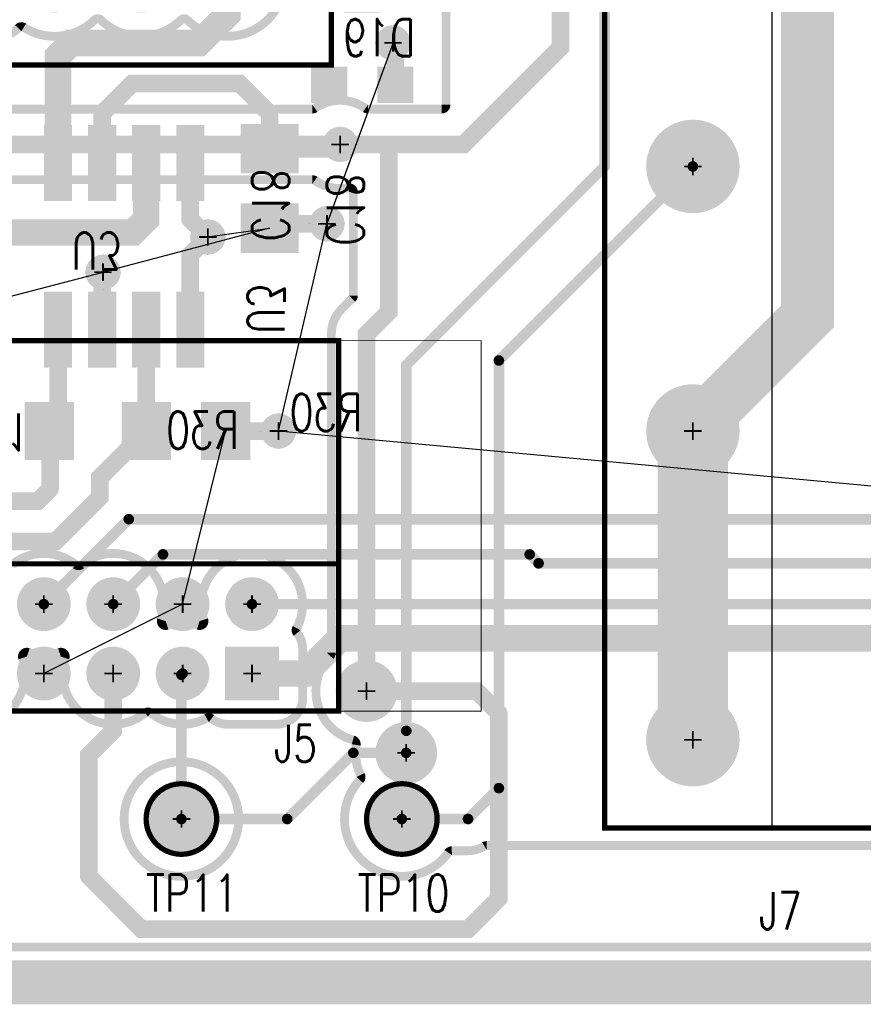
# Model space of a CAD drawing. Extents: x -7 to 11.7, y -5.4 to 6.4.
# Tile 8 of 27: x 2 to 2.9, y -0.8 to 0.3. Entities that reach past the tile are written whole.
import ezdxf

# ---------------------------------------------------------------- set-up
doc = ezdxf.new("R2010")
doc.units = 0
for name, pattern in [('KEEPOUT_00011100$0', [2, 1, 1]), ('SIG_15', [2, 1, 1]), ('SIG_19', [2, 1, 1]), ('SIG_20', [2, 1, 1]), ('SIG_21', [2, 1, 1]), ('SIG_22', [2, 1, 1]), ('SIG_25', [2, 1, 1]), ('SIG_28', [2, 1, 1]), ('SIG_29', [2, 1, 1]), ('SIG_50', [2, 1, 1]), ('SIG_53', [2, 1, 1]), ('SIG_61', [2, 1, 1]), ('SIG_62', [2, 1, 1]), ('SIG_7', [2, 1, 1])]:
    doc.linetypes.add(name, pattern=pattern)
for name, color, linetype in [('2D_LINE_125', 3, 'CONTINUOUS'), ('2D_LINE_126', 6, 'CONTINUOUS'), ('BOARD_OUTLINE_00', 254, 'CONTINUOUS'), ('DRIL_NPLTE_THRU_01', 16, 'CONTINUOUS'), ('DRIL_NPLTE_THRU_02', 176, 'CONTINUOUS'), ('DRIL_PLTE_THRU_01', 16, 'CONTINUOUS'), ('DRIL_PLTE_THRU_02', 176, 'CONTINUOUS'), ('DRIL_SYMBOL', 254, 'CONTINUOUS'), ('KEEPOUT_00', 43, 'CONTINUOUS'), ('LINK_00', 2, 'CONTINUOUS'), ('PADS_BOT', 5, 'CONTINUOUS'), ('PADS_INNER', 1, 'CONTINUOUS'), ('PADS_TOP', 1, 'CONTINUOUS'), ('PADS_XR_131', 3, 'CONTINUOUS'), ('PADS_XR_132', 6, 'CONTINUOUS'), ('PADS_XR_133', 254, 'CONTINUOUS'), ('PART_NAME_123', 255, 'CONTINUOUS'), ('PART_NAME_124', 6, 'CONTINUOUS'), ('PART_NAME_129', 2, 'CONTINUOUS'), ('PART_NAME_130', 106, 'CONTINUOUS'), ('PART_TOP_2DLINE_123', 255, 'CONTINUOUS'), ('PART_TOP_2DLINE_129', 2, 'CONTINUOUS'), ('PART_TOP_COPPER_123', 255, 'CONTINUOUS'), ('PART_TOP_TEXT_129', 2, 'CONTINUOUS'), ('POUR_OUTLINE_01', 1, 'CONTINUOUS'), ('POUR_PADTHERM_01', 1, 'CONTINUOUS'), ('POUR_VIATHERM_01', 1, 'CONTINUOUS'), ('POUR_VOID_01', 1, 'CONTINUOUS'), ('TRACE_01', 1, 'CONTINUOUS'), ('TRACE_02', 5, 'CONTINUOUS'), ('VIAPTS', 56, 'CONTINUOUS')]:
    doc.layers.add(name, color=color, linetype=linetype)
doc.styles.add('W0$001', font='simplex', dxfattribs={"width": 0.75})
doc.styles.add('W0$006', font='simplex', dxfattribs={"width": 0.75})

# ---------------------------------------------------------------- blocks, each defined once
blk = doc.blocks.new('BOARD_40')
at = {"layer": 'BOARD_OUTLINE_00', "const_width": 0.01}
blk.add_lwpolyline([(0.1, -0.125), (7.4499, -0.125), (7.4499, -4.4), (0.1, -4.4)], close=True, dxfattribs=at)
blk = doc.blocks.new('DRAWING_41')
at = {"layer": '2D_LINE_125', "const_width": 0.05}
blk.add_lwpolyline([(0.1, -0.125), (7.4499, -0.125), (7.4499, -4.4), (0.1, -4.4)], close=True, dxfattribs=at)
blk = doc.blocks.new('DRAWING_42')
at = {"layer": '2D_LINE_126', "const_width": 0.05}
blk.add_lwpolyline([(0.1, -0.125), (7.4499, -0.125), (7.4499, -4.4), (0.1, -4.4)], close=True, dxfattribs=at)
blk = doc.blocks.new('POUR_VOID_123')
at = {"layer": 'POUR_VOID_01', "const_width": 0.01}
blk.add_lwpolyline([(-15.7223, -18.0016, -0.354319), (-15.6499, -18.0016, 0.35432), (-15.6436, -18.0016, -0.746343), (-15.5527, -18.064, 0.611862), (-15.5464, -18.0703, -0.157685), (-15.511, -18.0703, 0.611862), (-15.5047, -18.064, -1.513632), (-15.3994, -18.0735, 0.297974), (-15.3989, -18.079, -0.167779), (-15.3925, -18.0975), (-15.3925, -18.1525, -0.414214), (-15.4225, -18.1825), (-15.4775, -18.1825, -0.167779), (-15.496, -18.1761, 0.297974), (-15.5015, -18.1756, -0.302364), (-15.5649, -18.1697, 0.35432), (-15.5712, -18.1697, -0.746343), (-15.6621, -18.1073, 0.611862), (-15.6684, -18.101, -0.157685), (-15.7038, -18.101, 0.611862), (-15.7101, -18.1073, -0.746343), (-15.801, -18.1697, 0.35432)], format="xyb", dxfattribs=at)
blk = doc.blocks.new('POUR_VOID_122')
at = {"layer": 'POUR_VOID_01', "const_width": 0.01}
blk.add_lwpolyline([(-15.5951, -18.2899, 1), (-15.4651, -18.2899, 1)], format="xyb", close=True, dxfattribs=at)
blk = doc.blocks.new('POUR_OUTLINE_108')
at = {"layer": 'POUR_OUTLINE_01', "const_width": 0.01}
for points in [[(-13.87, -18.32), (-15.1838, -18.32, 0.136623), (-15.1864, -18.3207, -0.136624), (-15.205, -18.3259), (-15.2234, -18.3259, 0.240754), (-15.2274, -18.328, -1.064047), (-15.3277, -18.2456, 0.309819), (-15.3268, -18.24, -0.153451), (-15.3319, -18.2059, 0.381247), (-15.3355, -18.2003, -0.568951), (-15.3614, -18.1049, 0.194731), (-15.36, -18.1014), (-15.36, -17.74, -0.198912), (-15.3483, -17.7117), (-15.3365, -17.6999, 0.198912), (-15.335, -17.6964), (-15.335, -17.5791, 0.468836), (-15.3409, -17.5742, -0.201509), (-15.3787, -17.5659, 0.154347), (-15.3816, -17.565), (-16.0934, -17.565, 0.154347)], [(-16.0934, -17.485), (-15.3816, -17.485, 0.154347), (-15.3787, -17.4841, -0.316227), (-15.3213, -17.4841, 0.154347), (-15.3184, -17.485), (-15.295, -17.485), (-15.235, -17.485, 0.414214), (-15.23, -17.48), (-15.23, -17.275, 0.414214), (-15.235, -17.27), (-15.4465, -17.27, 0.789994), (-15.4487, -17.2795, -1.167349), (-15.5235, -17.3839, 0.408366), (-15.5305, -17.3839, -0.408366), (-15.6215, -17.3839, 0.408366), (-15.6285, -17.3839, -0.348705), (-15.7089, -17.3923, 0.359267), (-15.7152, -17.3931, -0.20608), (-15.737, -17.4025)], [(-17.615, -18.435), (-11.4601, -18.435, 0.414214)]]:
    blk.add_lwpolyline(points, format="xyb", dxfattribs=at)
for name in ['POUR_VOID_123', 'POUR_VOID_122']:
    blk.add_blockref(name, (0, 0))
blk = doc.blocks.new('POUR_VIATHERM_155')
at = {"layer": 'POUR_VIATHERM_01'}
for points in [[(-15.42, -17.83), (-15.42, -17.83)], [(-15.44, -17.85), (-15.44, -17.85)], [(-15.4, -17.85), (-15.4, -17.85)], [(-15.42, -17.87), (-15.42, -17.87)]]:
    blk.add_lwpolyline(points, dxfattribs=at)
blk = doc.blocks.new('POUR_VIATHERM_156')
at = {"layer": 'POUR_VIATHERM_01'}
for points in [[(-15.365, -17.595), (-15.365, -17.595)], [(-15.385, -17.615), (-15.385, -17.615)], [(-15.345, -17.615), (-15.345, -17.615)], [(-15.365, -17.635), (-15.365, -17.635)]]:
    blk.add_lwpolyline(points, dxfattribs=at)
blk = doc.blocks.new('POUR_VIATHERM_157')
at = {"layer": 'POUR_VIATHERM_01'}
for points in [[(-15.619, -17.65), (-15.619, -17.65)], [(-15.639, -17.67), (-15.639, -17.67)], [(-15.599, -17.67), (-15.599, -17.67)], [(-15.619, -17.69), (-15.619, -17.69)]]:
    blk.add_lwpolyline(points, dxfattribs=at)
blk = doc.blocks.new('POUR_VIATHERM_161')
at = {"layer": 'POUR_VIATHERM_01'}
for points in [[(-15.2901, -17.3899), (-15.2901, -17.3899)], [(-15.3101, -17.4099), (-15.3101, -17.4099)], [(-15.2701, -17.4099), (-15.2701, -17.4099)], [(-15.2901, -17.4299), (-15.2901, -17.4299)]]:
    blk.add_lwpolyline(points, dxfattribs=at)
blk = doc.blocks.new('POUR_VIATHERM_162')
at = {"layer": 'POUR_VIATHERM_01'}
for points in [[(-15.5, -17.61), (-15.5, -17.61)], [(-15.52, -17.63), (-15.52, -17.63)], [(-15.48, -17.63), (-15.48, -17.63)], [(-15.5, -17.65), (-15.5, -17.65)]]:
    blk.add_lwpolyline(points, dxfattribs=at)
blk = doc.blocks.new('POUR_PADTHERM_175')
at = {"layer": 'POUR_PADTHERM_01'}
blk.add_lwpolyline([(-15.5287, -18.0188), (-15.5287, -18.0188, 1), (-15.5287, -18.0188), (-15.5287, -18.0188, 1), (-15.5287, -18.0188)], format="xyb", dxfattribs=at)
blk = doc.blocks.new('POUR_PADTHERM_180')
at = {"layer": 'POUR_PADTHERM_01'}
blk.add_lwpolyline([(-15.6861, -18.1525), (-15.6861, -18.1525, 1), (-15.6861, -18.1525), (-15.6861, -18.1525, 1), (-15.6861, -18.1525)], format="xyb", dxfattribs=at)
blk = doc.blocks.new('POUR_HEADER_12')
for name in ['POUR_OUTLINE_108', 'POUR_VIATHERM_161', 'POUR_VIATHERM_156', 'POUR_VIATHERM_162', 'POUR_VIATHERM_157', 'POUR_VIATHERM_155', 'POUR_PADTHERM_175', 'POUR_PADTHERM_180']:
    blk.add_blockref(name, (13.575, 14.3))
blk = doc.blocks.new('DRIL_HOLE_0')
blk.add_lwpolyline([(0, 0, 1), (0, 0, 1)], format="xyb", close=True)
blk = doc.blocks.new('PAD_18')
at = {"const_width": 0.035}
blk.add_lwpolyline([(-0.0175, 0), (0.0175, 0)], dxfattribs=at)
blk = doc.blocks.new('PAD_1')
blk.add_lwpolyline([(0, 0, 1), (0, 0, 1)], format="xyb", close=True)
blk = doc.blocks.new('PAD_19')
at = {"const_width": 0.041}
blk.add_lwpolyline([(-0.0205, 0), (0.0205, 0)], dxfattribs=at)
blk = doc.blocks.new('STK_BOT_111')
at = {"layer": 'DRIL_NPLTE_THRU_01'}
blk.add_blockref('DRIL_HOLE_0', (0, 0), dxfattribs=at)
at = {"layer": 'DRIL_NPLTE_THRU_02'}
blk.add_blockref('DRIL_HOLE_0', (0, 0), dxfattribs=at)
at = {"layer": 'PADS_BOT'}
blk.add_blockref('PAD_18', (0, 0), dxfattribs=at)
at = {"layer": 'PADS_INNER'}
blk.add_blockref('PAD_1', (0, 0), dxfattribs=at)
at = {"layer": 'PADS_TOP'}
blk.add_blockref('PAD_1', (0, 0), dxfattribs=at)
at = {"layer": 'PADS_XR_131'}
blk.add_blockref('PAD_19', (0, 0), dxfattribs=at)
at = {"layer": 'PADS_XR_133'}
blk.add_blockref('PAD_18', (0, 0), dxfattribs=at)
blk = doc.blocks.new('SYM_BOT_24')
for p in [(0, 0.05), (-0.0375, -0.0525), (0.0375, -0.0525)]:
    blk.add_blockref('STK_BOT_111', p)
blk = doc.blocks.new('PART_BOT_16')
blk.add_blockref('SYM_BOT_24', (0, 0))
at = {"layer": 'PART_NAME_124', "style": 'W0$006', "width": 0.75}
blk.add_text('D19', height=0.042, dxfattribs=at).set_placement((-0.06, 0.09))
at = {"layer": 'PART_NAME_130', "style": 'W0$001', "width": 0.75}
blk.add_text('D19', height=0.042, dxfattribs=at).set_placement((-0.06, -0.02))
blk = doc.blocks.new('SMOOTH_0$001')
at = {"const_width": 0.0005}
blk.add_lwpolyline([(-0.00025, 0, 1), (0.00025, 0, 1)], format="xyb", close=True, dxfattribs=at)
blk = doc.blocks.new('SMOOTH_0$01')
at = {"const_width": 0.005}
blk.add_lwpolyline([(-0.0025, 0, 1), (0.0025, 0, 1)], format="xyb", close=True, dxfattribs=at)
blk = doc.blocks.new('SMOOTH_0$006')
at = {"const_width": 0.003}
blk.add_lwpolyline([(-0.0015, 0, 1), (0.0015, 0, 1)], format="xyb", close=True, dxfattribs=at)
blk = doc.blocks.new('PART_BODY_TOP_15')
at = {"layer": 'PART_TOP_2DLINE_123', "const_width": 0.006}
blk.add_lwpolyline([(-0.265, 0.245), (0.265, 0.245), (0.265, -0.245), (-0.265, -0.245)], close=True, dxfattribs=at)
at = {"layer": 'PART_TOP_2DLINE_129', "const_width": 0.001}
blk.add_lwpolyline([(-0.265, 0.245), (0.265, 0.245), (0.265, -0.245), (-0.265, -0.245)], close=True, dxfattribs=at)
at = {"layer": 'PART_TOP_COPPER_123', "const_width": 0.01}
blk.add_lwpolyline([(-0.322, -0.1375), (-0.272, -0.1375), (-0.272, -0.1875), (-0.322, -0.1875)], close=True, dxfattribs=at)
at = {"layer": 'PART_TOP_2DLINE_123'}
for p in [(-0.265, 0.245), (0.265, 0.245), (-0.265, -0.245), (0.265, -0.245)]:
    blk.add_blockref('SMOOTH_0$006', p, dxfattribs=at)
at = {"layer": 'PART_TOP_2DLINE_129'}
for p in [(-0.265, 0.245), (0.265, 0.245), (-0.265, -0.245), (0.265, -0.245)]:
    blk.add_blockref('SMOOTH_0$001', p, dxfattribs=at)
at = {"layer": 'PART_TOP_COPPER_123'}
for p in [(-0.322, -0.1375), (-0.272, -0.1375), (-0.322, -0.1875), (-0.272, -0.1875)]:
    blk.add_blockref('SMOOTH_0$01', p, dxfattribs=at)
at = {"layer": 'PART_TOP_TEXT_129', "style": 'W0$001', "width": 0.75}
blk.add_text('1', height=0.042, dxfattribs=at).set_placement((-0.235, -0.1209))
blk = doc.blocks.new('DRIL_SYMBOL_0$04')
at = {"layer": 'DRIL_SYMBOL', "const_width": 0.002}
for points in [[(-0.01, 0), (0.01, 0)], [(0, -0.01), (0, 0.01)]]:
    blk.add_lwpolyline(points, dxfattribs=at)
blk = doc.blocks.new('DRIL_HOLE_0$04')
at = {"const_width": 0.02}
blk.add_lwpolyline([(-0.01, 0, 1), (0.01, 0, 1)], format="xyb", close=True, dxfattribs=at)
blk.add_blockref('DRIL_SYMBOL_0$04', (0, 0))
blk = doc.blocks.new('PAD_3')
at = {"const_width": 0.035}
blk.add_lwpolyline([(0, -0.0175, 1), (0, 0.0175, 1)], format="xyb", close=True, dxfattribs=at)
blk = doc.blocks.new('PAD_26')
at = {"const_width": 0.07}
blk.add_lwpolyline([(-0.035, 0), (0.035, 0)], dxfattribs=at)
blk = doc.blocks.new('PAD_27')
at = {"const_width": 0.076}
blk.add_lwpolyline([(-0.038, 0), (0.038, 0)], dxfattribs=at)
blk = doc.blocks.new('STK_TOP_75')
at = {"layer": 'DRIL_PLTE_THRU_01'}
blk.add_blockref('DRIL_HOLE_0$04', (0, 0), dxfattribs=at)
at = {"layer": 'DRIL_PLTE_THRU_02'}
blk.add_blockref('DRIL_HOLE_0$04', (0, 0), dxfattribs=at)
at = {"layer": 'PADS_BOT'}
blk.add_blockref('PAD_26', (0, 0), dxfattribs=at)
at = {"layer": 'PADS_INNER'}
blk.add_blockref('PAD_3', (0, 0), dxfattribs=at)
at = {"layer": 'PADS_TOP'}
blk.add_blockref('PAD_26', (0, 0), dxfattribs=at)
at = {"layer": 'PADS_XR_131'}
blk.add_blockref('PAD_27', (0, 0), dxfattribs=at)
at = {"layer": 'PADS_XR_132'}
blk.add_blockref('PAD_27', (0, 0), dxfattribs=at)
blk = doc.blocks.new('PAD_4')
at = {"const_width": 0.038}
blk.add_lwpolyline([(0, -0.019, 1), (0, 0.019, 1)], format="xyb", close=True, dxfattribs=at)
blk = doc.blocks.new('STK_TOP_74')
at = {"layer": 'DRIL_PLTE_THRU_01'}
blk.add_blockref('DRIL_HOLE_0$04', (0, 0), dxfattribs=at)
at = {"layer": 'DRIL_PLTE_THRU_02'}
blk.add_blockref('DRIL_HOLE_0$04', (0, 0), dxfattribs=at)
at = {"layer": 'PADS_BOT'}
blk.add_blockref('PAD_3', (0, 0), dxfattribs=at)
at = {"layer": 'PADS_INNER'}
blk.add_blockref('PAD_3', (0, 0), dxfattribs=at)
at = {"layer": 'PADS_TOP'}
blk.add_blockref('PAD_3', (0, 0), dxfattribs=at)
at = {"layer": 'PADS_XR_131'}
blk.add_blockref('PAD_4', (0, 0), dxfattribs=at)
at = {"layer": 'PADS_XR_132'}
blk.add_blockref('PAD_4', (0, 0), dxfattribs=at)
blk = doc.blocks.new('SYM_TOP_18')
for name, p in [('PART_BODY_TOP_15', (0, 0)), ('STK_TOP_74', (-0.147, 0.1475)), ('STK_TOP_74', (-0.049, 0.1475)), ('STK_TOP_74', (0.049, 0.1475)), ('STK_TOP_74', (0.147, 0.1475)), ('STK_TOP_75', (-0.147, -0.1475)), ('STK_TOP_74', (-0.049, -0.1475)), ('STK_TOP_74', (0.049, -0.1475)), ('STK_TOP_74', (0.147, -0.1475))]:
    blk.add_blockref(name, p)
blk = doc.blocks.new('PART_TOP_46')
blk.add_blockref('SYM_TOP_18', (0, 0))
at = {"layer": 'PART_NAME_123', "style": 'W0$006', "width": 0.75}
blk.add_text('T4', height=0.042, dxfattribs=at).set_placement((-0.24, -0.305))
at = {"layer": 'PART_NAME_129', "style": 'W0$001', "width": 0.75}
blk.add_text('T4', height=0.07, dxfattribs=at).set_placement((-0.035, -0.03))
blk = doc.blocks.new('PAD_28')
at = {"const_width": 0.026}
blk.add_lwpolyline([(-0.04, 0), (0.04, 0)], dxfattribs=at)
blk = doc.blocks.new('PAD_29')
at = {"const_width": 0.032}
blk.add_lwpolyline([(-0.043, 0), (0.043, 0)], dxfattribs=at)
blk = doc.blocks.new('STK_BOT_70')
at = {"layer": 'DRIL_NPLTE_THRU_01'}
blk.add_blockref('DRIL_HOLE_0', (0, 0), dxfattribs=at)
at = {"layer": 'DRIL_NPLTE_THRU_02'}
blk.add_blockref('DRIL_HOLE_0', (0, 0), dxfattribs=at)
at = {"layer": 'PADS_BOT'}
blk.add_blockref('PAD_28', (0, 0), dxfattribs=at)
at = {"layer": 'PADS_INNER'}
blk.add_blockref('PAD_1', (0, 0), dxfattribs=at)
at = {"layer": 'PADS_TOP'}
blk.add_blockref('PAD_1', (0, 0), dxfattribs=at)
at = {"layer": 'PADS_XR_131'}
blk.add_blockref('PAD_29', (0, 0), dxfattribs=at)
at = {"layer": 'PADS_XR_133'}
blk.add_blockref('PAD_28', (0, 0), dxfattribs=at)
blk = doc.blocks.new('SYM_BOT_14')
for p in [(-0.095, 0.075), (0.094, 0.075), (-0.095, 0.025), (0.094, 0.025), (-0.095, -0.025), (0.094, -0.025), (-0.095, -0.075), (0.094, -0.075)]:
    blk.add_blockref('STK_BOT_70', p)
blk = doc.blocks.new('PART_BOT_48')
blk.add_blockref('SYM_BOT_14', (0, 0))
at = {"layer": 'PART_NAME_124', "style": 'W0$006', "width": 0.75}
blk.add_text('U3', height=0.042, dxfattribs=at).set_placement((-0.1, 0.14))
at = {"layer": 'PART_NAME_130', "style": 'W0$001', "width": 0.75}
blk.add_text('U3', height=0.042, rotation=90, dxfattribs=at).set_placement((0.015, -0.06))
blk = doc.blocks.new('PAD_0')
at = {"const_width": 0.05}
blk.add_lwpolyline([(-0.03, 0), (0.03, 0)], dxfattribs=at)
blk = doc.blocks.new('PAD_2')
at = {"const_width": 0.056}
blk.add_lwpolyline([(-0.033, 0), (0.033, 0)], dxfattribs=at)
blk = doc.blocks.new('STK_BOT_57')
at = {"layer": 'DRIL_NPLTE_THRU_01'}
blk.add_blockref('DRIL_HOLE_0', (0, 0), dxfattribs=at)
at = {"layer": 'DRIL_NPLTE_THRU_02'}
blk.add_blockref('DRIL_HOLE_0', (0, 0), dxfattribs=at)
at = {"layer": 'PADS_BOT', "rotation": 90}
blk.add_blockref('PAD_0', (0, 0), dxfattribs=at)
at = {"layer": 'PADS_INNER'}
blk.add_blockref('PAD_1', (0, 0), dxfattribs=at)
at = {"layer": 'PADS_TOP'}
blk.add_blockref('PAD_1', (0, 0), dxfattribs=at)
at = {"layer": 'PADS_XR_131', "rotation": 90}
blk.add_blockref('PAD_2', (0, 0), dxfattribs=at)
at = {"layer": 'PADS_XR_133', "rotation": 90}
blk.add_blockref('PAD_0', (0, 0), dxfattribs=at)
blk = doc.blocks.new('SYM_BOT_27')
for p in [(-0.045, 0), (0.045, 0)]:
    blk.add_blockref('STK_BOT_57', p)
blk = doc.blocks.new('PART_BOT_80')
blk.add_blockref('SYM_BOT_27', (0, 0))
at = {"layer": 'PART_NAME_124', "style": 'W0$006', "width": 0.75}
blk.add_text('C18', height=0.042, dxfattribs=at).set_placement((-0.065, 0.065))
at = {"layer": 'PART_NAME_130', "style": 'W0$001', "width": 0.75}
blk.add_text('C18', height=0.042, dxfattribs=at).set_placement((-0.06, -0.02))
blk = doc.blocks.new('PART_BODY_TOP_17')
at = {"layer": 'PART_TOP_2DLINE_123', "const_width": 0.006}
blk.add_lwpolyline([(0.5701, 0.0426), (-0.0984, 0.0426), (-0.0984, -0.3774), (0.5701, -0.3774)], close=True, dxfattribs=at)
blk.add_lwpolyline([(0.5701, -0.1244), (-0.0984, -0.1244)], dxfattribs=at)
at = {"layer": 'PART_TOP_2DLINE_129', "const_width": 0.001}
blk.add_lwpolyline([(1.85, 0.0426), (-0.26, 0.0426), (-0.26, -0.3774), (1.85, -0.3774)], close=True, dxfattribs=at)
blk.add_lwpolyline([(0.5701, -0.1244), (-0.0984, -0.1244)], dxfattribs=at)
at = {"layer": 'PART_TOP_2DLINE_123'}
for p in [(-0.0984, 0.0426), (-0.0984, -0.1244), (-0.0984, -0.3774)]:
    blk.add_blockref('SMOOTH_0$006', p, dxfattribs=at)
at = {"layer": 'PART_TOP_2DLINE_129'}
for p in [(-0.26, 0.0426), (-0.0984, -0.1244), (-0.26, -0.3774)]:
    blk.add_blockref('SMOOTH_0$001', p, dxfattribs=at)
blk = doc.blocks.new('DRIL_SYMBOL_0$032')
at = {"layer": 'DRIL_SYMBOL', "const_width": 0.002}
for points in [[(-0.01, 0), (0.01, 0)], [(0, -0.01), (0, 0.01)]]:
    blk.add_lwpolyline(points, dxfattribs=at)
blk = doc.blocks.new('DRIL_HOLE_0$032')
at = {"const_width": 0.016}
blk.add_lwpolyline([(-0.008, 0, 1), (0.008, 0, 1)], format="xyb", close=True, dxfattribs=at)
blk.add_blockref('DRIL_SYMBOL_0$032', (0, 0))
blk = doc.blocks.new('PAD_76')
at = {"const_width": 0.0275}
blk.add_lwpolyline([(0, -0.01375, 1), (0, 0.01375, 1)], format="xyb", close=True, dxfattribs=at)
blk = doc.blocks.new('PAD_79')
at = {"const_width": 0.055}
blk.add_lwpolyline([(-0.0275, 0), (0.0275, 0)], dxfattribs=at)
blk = doc.blocks.new('PAD_80')
at = {"const_width": 0.061}
blk.add_lwpolyline([(-0.0305, 0), (0.0305, 0)], dxfattribs=at)
blk = doc.blocks.new('STK_TOP_105')
at = {"layer": 'DRIL_PLTE_THRU_01'}
blk.add_blockref('DRIL_HOLE_0$032', (0, 0), dxfattribs=at)
at = {"layer": 'DRIL_PLTE_THRU_02'}
blk.add_blockref('DRIL_HOLE_0$032', (0, 0), dxfattribs=at)
at = {"layer": 'PADS_BOT'}
blk.add_blockref('PAD_79', (0, 0), dxfattribs=at)
at = {"layer": 'PADS_INNER'}
blk.add_blockref('PAD_76', (0, 0), dxfattribs=at)
at = {"layer": 'PADS_TOP'}
blk.add_blockref('PAD_79', (0, 0), dxfattribs=at)
at = {"layer": 'PADS_XR_131'}
blk.add_blockref('PAD_80', (0, 0), dxfattribs=at)
at = {"layer": 'PADS_XR_132'}
blk.add_blockref('PAD_80', (0, 0), dxfattribs=at)
blk = doc.blocks.new('PAD_81')
at = {"const_width": 0.0305}
blk.add_lwpolyline([(0, -0.01525, 1), (0, 0.01525, 1)], format="xyb", close=True, dxfattribs=at)
blk = doc.blocks.new('STK_TOP_104')
at = {"layer": 'DRIL_PLTE_THRU_01'}
blk.add_blockref('DRIL_HOLE_0$032', (0, 0), dxfattribs=at)
at = {"layer": 'DRIL_PLTE_THRU_02'}
blk.add_blockref('DRIL_HOLE_0$032', (0, 0), dxfattribs=at)
at = {"layer": 'PADS_BOT'}
blk.add_blockref('PAD_76', (0, 0), dxfattribs=at)
at = {"layer": 'PADS_INNER'}
blk.add_blockref('PAD_76', (0, 0), dxfattribs=at)
at = {"layer": 'PADS_TOP'}
blk.add_blockref('PAD_76', (0, 0), dxfattribs=at)
at = {"layer": 'PADS_XR_131'}
blk.add_blockref('PAD_81', (0, 0), dxfattribs=at)
at = {"layer": 'PADS_XR_132'}
blk.add_blockref('PAD_81', (0, 0), dxfattribs=at)
blk = doc.blocks.new('SYM_TOP_20')
for name, p in [('PART_BODY_TOP_17', (0, 0)), ('STK_TOP_105', (0, 0)), ('STK_TOP_104', (0.0787, 0)), ('STK_TOP_104', (0.1574, 0)), ('STK_TOP_104', (0.2361, 0)), ('STK_TOP_104', (0, -0.0787)), ('STK_TOP_104', (0.0787, -0.0787)), ('STK_TOP_104', (0.1574, -0.0787)), ('STK_TOP_104', (0.2361, -0.0787))]:
    blk.add_blockref(name, p)
blk = doc.blocks.new('PART_TOP_109')
blk.add_blockref('SYM_TOP_20', (0, 0))
at = {"layer": 'PART_NAME_123', "style": 'W0$006', "width": 0.75}
blk.add_text('J5', height=0.042, rotation=180, dxfattribs=at).set_placement((-0.025, 0.1))
blk = doc.blocks.new('SYM_BOT_35')
for p in [(-0.045, 0), (0.045, 0)]:
    blk.add_blockref('STK_BOT_57', p)
blk = doc.blocks.new('PART_BOT_126')
blk.add_blockref('SYM_BOT_35', (0, 0))
at = {"layer": 'PART_NAME_124', "style": 'W0$006', "width": 0.75}
blk.add_text('R30', height=0.042, dxfattribs=at).set_placement((-0.2, 0))
at = {"layer": 'PART_NAME_130', "style": 'W0$001', "width": 0.75}
blk.add_text('R30', height=0.042, dxfattribs=at).set_placement((-0.06, -0.02))
blk = doc.blocks.new('PART_BOT_127')
blk.add_blockref('SYM_BOT_35', (0, 0))
at = {"layer": 'PART_NAME_124', "style": 'W0$006', "width": 0.75}
blk.add_text('R31', height=0.042, dxfattribs=at).set_placement((-0.0787, 0.0787))
at = {"layer": 'PART_NAME_130', "style": 'W0$001', "width": 0.75}
blk.add_text('R31', height=0.042, dxfattribs=at).set_placement((-0.06, -0.02))
blk = doc.blocks.new('PART_BODY_TOP_51')
at = {"layer": 'KEEPOUT_00', "linetype": 'KEEPOUT_00011100$0'}
blk.add_lwpolyline([(1, -1.1), (0.09, -1.1), (0.09, 0.1), (1, 0.1)], close=True, dxfattribs=at)
at = {"layer": 'PART_TOP_2DLINE_123', "const_width": 0.006}
blk.add_lwpolyline([(-0.1, 0.1), (2.1, 0.1), (2.1, -1.1), (-0.1, -1.1)], close=True, dxfattribs=at)
at = {"layer": 'PART_TOP_2DLINE_129', "const_width": 0.001}
blk.add_lwpolyline([(-0.1, 0.1), (2.1, 0.1), (2.1, -1.1), (-0.1, -1.1)], close=True, dxfattribs=at)
at = {"layer": 'PART_TOP_2DLINE_123'}
blk.add_blockref('SMOOTH_0$006', (-0.1, -1.1), dxfattribs=at)
at = {"layer": 'PART_TOP_2DLINE_129'}
blk.add_blockref('SMOOTH_0$001', (-0.1, -1.1), dxfattribs=at)
blk = doc.blocks.new('DRIL_SYMBOL_0$055')
at = {"layer": 'DRIL_SYMBOL', "const_width": 0.002}
for points in [[(-0.01, 0), (0.01, 0)], [(0, -0.01), (0, 0.01)]]:
    blk.add_lwpolyline(points, dxfattribs=at)
blk = doc.blocks.new('DRIL_HOLE_0$055')
at = {"const_width": 0.0275}
blk.add_lwpolyline([(-0.01375, 0, 1), (0.01375, 0, 1)], format="xyb", close=True, dxfattribs=at)
blk.add_blockref('DRIL_SYMBOL_0$055', (0, 0))
blk = doc.blocks.new('PAD_15')
at = {"const_width": 0.05}
blk.add_lwpolyline([(0, -0.025, 1), (0, 0.025, 1)], format="xyb", close=True, dxfattribs=at)
blk = doc.blocks.new('PAD_17')
at = {"const_width": 0.053}
blk.add_lwpolyline([(0, -0.0265, 1), (0, 0.0265, 1)], format="xyb", close=True, dxfattribs=at)
blk = doc.blocks.new('STK_TOP_142')
at = {"layer": 'DRIL_PLTE_THRU_01'}
blk.add_blockref('DRIL_HOLE_0$055', (0, 0), dxfattribs=at)
at = {"layer": 'DRIL_PLTE_THRU_02'}
blk.add_blockref('DRIL_HOLE_0$055', (0, 0), dxfattribs=at)
at = {"layer": 'PADS_BOT'}
blk.add_blockref('PAD_15', (0, 0), dxfattribs=at)
at = {"layer": 'PADS_INNER'}
blk.add_blockref('PAD_15', (0, 0), dxfattribs=at)
at = {"layer": 'PADS_TOP'}
blk.add_blockref('PAD_15', (0, 0), dxfattribs=at)
at = {"layer": 'PADS_XR_131'}
blk.add_blockref('PAD_17', (0, 0), dxfattribs=at)
at = {"layer": 'PADS_XR_132'}
blk.add_blockref('PAD_17', (0, 0), dxfattribs=at)
blk = doc.blocks.new('SYM_TOP_51')
for name, p in [('PART_BODY_TOP_51', (0, 0)), ('STK_TOP_142', (0, -0.35)), ('STK_TOP_142', (0, -0.65)), ('STK_TOP_142', (0, -1))]:
    blk.add_blockref(name, p)
blk = doc.blocks.new('PART_TOP_138')
blk.add_blockref('SYM_TOP_51', (0, 0))
at = {"layer": 'PART_NAME_123', "style": 'W0$006', "width": 0.75}
blk.add_text('J7', height=0.042, dxfattribs=at).set_placement((0.075, -1.215))
blk = doc.blocks.new('PART_BODY_TOP_20')
at = {"layer": 'PART_TOP_2DLINE_123', "const_width": 0.006}
blk.add_lwpolyline([(-0.04, 0, 1), (0.04, 0, 1)], format="xyb", close=True, dxfattribs=at)
blk = doc.blocks.new('DRIL_SYMBOL_0$043')
at = {"layer": 'DRIL_SYMBOL', "const_width": 0.002}
for points in [[(-0.01, 0), (0.01, 0)], [(0, -0.01), (0, 0.01)]]:
    blk.add_lwpolyline(points, dxfattribs=at)
blk = doc.blocks.new('DRIL_HOLE_0$043')
at = {"const_width": 0.0215}
blk.add_lwpolyline([(-0.01075, 0, 1), (0.01075, 0, 1)], format="xyb", close=True, dxfattribs=at)
blk.add_blockref('DRIL_SYMBOL_0$043', (0, 0))
blk = doc.blocks.new('STK_TOP_62')
at = {"layer": 'DRIL_PLTE_THRU_01'}
blk.add_blockref('DRIL_HOLE_0$043', (0, 0), dxfattribs=at)
at = {"layer": 'DRIL_PLTE_THRU_02'}
blk.add_blockref('DRIL_HOLE_0$043', (0, 0), dxfattribs=at)
at = {"layer": 'PADS_BOT'}
blk.add_blockref('PAD_3', (0, 0), dxfattribs=at)
at = {"layer": 'PADS_INNER'}
blk.add_blockref('PAD_3', (0, 0), dxfattribs=at)
at = {"layer": 'PADS_TOP'}
blk.add_blockref('PAD_3', (0, 0), dxfattribs=at)
at = {"layer": 'PADS_XR_131'}
blk.add_blockref('PAD_4', (0, 0), dxfattribs=at)
at = {"layer": 'PADS_XR_132'}
blk.add_blockref('PAD_4', (0, 0), dxfattribs=at)
blk = doc.blocks.new('SYM_TOP_23')
for name in ['PART_BODY_TOP_20', 'STK_TOP_62']:
    blk.add_blockref(name, (0, 0))
blk = doc.blocks.new('PART_TOP_139')
blk.add_blockref('SYM_TOP_23', (0, 0))
at = {"layer": 'PART_NAME_123', "style": 'W0$006', "width": 0.75}
blk.add_text('TP10', height=0.042, rotation=270, dxfattribs=at).set_placement((-0.105, 0.05))
blk = doc.blocks.new('PART_TOP_140')
blk.add_blockref('SYM_TOP_23', (0, 0))
at = {"layer": 'PART_NAME_123', "style": 'W0$006', "width": 0.75}
blk.add_text('TP11', height=0.042, rotation=270, dxfattribs=at).set_placement((-0.105, 0.04))
blk = doc.blocks.new('SMOOTH_0$06')
at = {"const_width": 0.03}
blk.add_lwpolyline([(-0.015, 0, 1), (0.015, 0, 1)], format="xyb", close=True, dxfattribs=at)
blk = doc.blocks.new('SMOOTH_0$08')
at = {"const_width": 0.04}
blk.add_lwpolyline([(-0.02, 0, 1), (0.02, 0, 1)], format="xyb", close=True, dxfattribs=at)
blk = doc.blocks.new('SMOOTH_0$012')
at = {"const_width": 0.006}
blk.add_lwpolyline([(-0.003, 0, 1), (0.003, 0, 1)], format="xyb", close=True, dxfattribs=at)
blk = doc.blocks.new('SMOOTH_0$02')
at = {"const_width": 0.01}
blk.add_lwpolyline([(-0.005, 0, 1), (0.005, 0, 1)], format="xyb", close=True, dxfattribs=at)
blk = doc.blocks.new('SMOOTH_0$03')
at = {"const_width": 0.015}
blk.add_lwpolyline([(-0.0075, 0, 1), (0.0075, 0, 1)], format="xyb", close=True, dxfattribs=at)
blk = doc.blocks.new('TRACE_299')
at = {"layer": 'TRACE_02', "linetype": 'SIG_28', "const_width": 0.03}
blk.add_lwpolyline([(2.0301, 0.1539), (2.0301, 0.2749), (2.0451, 0.2899), (2.1901, 0.2899), (2.2221, 0.3219), (2.2221, 0.3599)], dxfattribs=at)
at = {"layer": 'TRACE_02'}
for p in [(2.2221, 0.3599), (2.2221, 0.3219), (2.0451, 0.2899), (2.1901, 0.2899), (2.0301, 0.2749), (2.0301, 0.1539)]:
    blk.add_blockref('SMOOTH_0$03', p, dxfattribs=at)
blk = doc.blocks.new('DRIL_SYMBOL_0$037')
at = {"layer": 'DRIL_SYMBOL', "const_width": 0.002}
for points in [[(-0.01, 0), (0.01, 0)], [(0, -0.01), (0, 0.01)]]:
    blk.add_lwpolyline(points, dxfattribs=at)
blk = doc.blocks.new('DRIL_HOLE_0$037')
at = {"const_width": 0.0185}
blk.add_lwpolyline([(-0.00925, 0, 1), (0.00925, 0, 1)], format="xyb", close=True, dxfattribs=at)
blk.add_blockref('DRIL_SYMBOL_0$037', (0, 0))
blk = doc.blocks.new('STK_TOP_0')
at = {"layer": 'DRIL_PLTE_THRU_01'}
blk.add_blockref('DRIL_HOLE_0$037', (0, 0), dxfattribs=at)
at = {"layer": 'DRIL_PLTE_THRU_02'}
blk.add_blockref('DRIL_HOLE_0$037', (0, 0), dxfattribs=at)
at = {"layer": 'PADS_BOT'}
blk.add_blockref('PAD_76', (0, 0), dxfattribs=at)
at = {"layer": 'PADS_INNER'}
blk.add_blockref('PAD_3', (0, 0), dxfattribs=at)
at = {"layer": 'PADS_TOP'}
blk.add_blockref('PAD_76', (0, 0), dxfattribs=at)
blk = doc.blocks.new('SYM_TOP_1')
blk.add_blockref('STK_TOP_0', (0, 0))
blk = doc.blocks.new('DRIL_SYMBOL_0$018')
at = {"layer": 'DRIL_SYMBOL', "const_width": 0.002}
for points in [[(-0.01, 0), (0.01, 0)], [(0, -0.01), (0, 0.01)]]:
    blk.add_lwpolyline(points, dxfattribs=at)
blk = doc.blocks.new('DRIL_HOLE_0$018')
at = {"const_width": 0.009}
blk.add_lwpolyline([(-0.0045, 0, 1), (0.0045, 0, 1)], format="xyb", close=True, dxfattribs=at)
blk.add_blockref('DRIL_SYMBOL_0$018', (0, 0))
blk = doc.blocks.new('PAD_5')
at = {"const_width": 0.02}
blk.add_lwpolyline([(0, -0.01, 1), (0, 0.01, 1)], format="xyb", close=True, dxfattribs=at)
blk = doc.blocks.new('STK_TOP_67')
at = {"layer": 'DRIL_PLTE_THRU_01'}
blk.add_blockref('DRIL_HOLE_0$018', (0, 0), dxfattribs=at)
at = {"layer": 'DRIL_PLTE_THRU_02'}
blk.add_blockref('DRIL_HOLE_0$018', (0, 0), dxfattribs=at)
at = {"layer": 'PADS_BOT'}
blk.add_blockref('PAD_5', (0, 0), dxfattribs=at)
at = {"layer": 'PADS_INNER'}
blk.add_blockref('PAD_5', (0, 0), dxfattribs=at)
at = {"layer": 'PADS_TOP'}
blk.add_blockref('PAD_5', (0, 0), dxfattribs=at)
blk = doc.blocks.new('SYM_TOP_3')
blk.add_blockref('STK_TOP_67', (0, 0))

msp = doc.modelspace()

# ---------------------------------------------------------------- linework, layer by layer
at = {"layer": 'LINK_00', "linetype": 'SIG_50'}
for p, q in [((2.41, 0.29), (2.3351, 0.0849)), ((2.2701, 0.0799), (2.0811, 0.0299)), ((2.2001, 0.0699), (2.2701, 0.0799)), ((2.2801, -0.1501), (2.3351, 0.0849)), ((1.9651, -0.0001), (2.0811, 0.0299)), ((2.1714, -0.3464), (2.2201, -0.1501)), ((3.89, -0.3), (2.2801, -0.1501)), ((2.1714, -0.3464), (2.014, -0.4251))]:
    msp.add_line(p, q, dxfattribs=at)
at = {"layer": 'TRACE_01', "linetype": 'SIG_19', "const_width": 0.02}
for points in [[(2.4051, 0.1749), (2.4901, 0.1749), (2.6001, 0.2849), (2.6001, 0.5999), (2.7351, 0.7349), (3.9101, 0.7349)], [(2.3501, 0.1749), (1.5751, 0.1749)], [(2.3501, 0.1749), (2.4051, 0.1749)], [(2.38, -0.445), (2.3801, -0.43), (2.3801, -0.0401), (2.4051, -0.0151), (2.4051, 0.1749)]]:
    msp.add_lwpolyline(points, dxfattribs=at)
at = {"layer": 'TRACE_01', "linetype": 'SIG_62', "const_width": 0.012}
msp.add_lwpolyline([(2.425, -0.515), (2.4251, -0.49), (2.4251, -0.0751), (2.6501, 0.1499), (2.6501, 0.5799), (2.7551, 0.6849), (3.1251, 0.6849)], dxfattribs=at)
at = {"layer": 'TRACE_01', "linetype": 'SIG_53', "const_width": 0.012}
msp.add_lwpolyline([(2.42, -0.59), (2.4951, -0.59), (2.5301, -0.555), (2.5301, -0.0701), (2.7501, 0.1499)], dxfattribs=at)
at = {"layer": 'TRACE_01', "linetype": 'SIG_7', "const_width": 0.08}
msp.add_lwpolyline([(2.7501, -0.5001), (2.7501, -0.1501)], dxfattribs=at)
at = {"layer": 'TRACE_02', "linetype": 'SIG_7', "const_width": 0.06}
msp.add_lwpolyline([(2.7501, -0.1501), (2.8801, -0.0201), (2.8801, 1.1949)], dxfattribs=at)
at = {"layer": 'TRACE_02', "linetype": 'SIG_22', "const_width": 0.012}
msp.add_lwpolyline([(2.014, -0.3464), (2.1103, -0.2501), (3.7751, -0.2501), (3.8251, -0.2001), (3.8251, 0.2549), (3.8951, 0.3249), (4.4251, 0.3249), (4.5101, 0.2399), (4.5101, 0.0699), (4.5851, -0.0051), (5.0001, -0.0051), (5.0301, 0.0249), (5.0301, 0.0999)], dxfattribs=at)
at = {"layer": 'TRACE_02', "linetype": 'SIG_50', "const_width": 0.02}
for points in [[(2.41, 0.29), (2.4126, 0.2874), (2.4126, 0.2424)], [(2.1801, 0.1539), (2.1801, 0.0899), (2.2001, 0.0699)], [(2.2701, 0.0799), (2.2751, 0.0849), (2.3351, 0.0849)], [(2.1801, -0.0351), (2.1801, 0.0499), (2.2001, 0.0699)], [(2.0801, -0.0351), (2.0801, 0.0299), (2.0811, 0.0299)], [(2.2201, -0.1501), (2.2801, -0.1501)]]:
    msp.add_lwpolyline(points, dxfattribs=at)
at = {"layer": 'TRACE_02', "linetype": 'SIG_15', "const_width": 0.012}
msp.add_lwpolyline([(2.0927, -0.3464), (2.1491, -0.29), (2.565, -0.29), (2.5751, -0.3001), (3.7751, -0.3001), (3.8751, -0.2001), (3.8751, 0.2449), (3.9051, 0.2749), (4.4101, 0.2749), (4.4651, 0.2199), (4.4651, 0.0349), (4.5501, -0.0501), (5.1551, -0.0501), (5.2051, -0.0001), (5.2051, 0.0999)], dxfattribs=at)
at = {"layer": 'TRACE_02', "linetype": 'SIG_19', "const_width": 0.02}
for points in [[(2.0801, 0.1539), (2.0801, 0.2099), (2.1141, 0.2439), (2.2361, 0.2439), (2.2701, 0.2099), (2.2701, 0.1699)], [(2.2701, 0.1699), (2.3451, 0.1699), (2.3501, 0.1749)], [(2.065, -0.655), (2.065, -0.5177), (2.0927, -0.49), (2.0927, -0.4251)], [(2.38, -0.445), (2.505, -0.445), (2.53, -0.47)], [(2.065, -0.655), (2.125, -0.715), (2.495, -0.715), (2.53, -0.68), (2.53, -0.47)]]:
    msp.add_lwpolyline(points, dxfattribs=at)
at = {"layer": 'TRACE_02', "linetype": 'SIG_29', "const_width": 0.03}
msp.add_lwpolyline([(1.9401, 0.1249), (1.9401, 0.0749), (2.1151, 0.0749), (2.1301, 0.0899), (2.1301, 0.1539)], dxfattribs=at)
at = {"layer": 'TRACE_02', "linetype": 'SIG_21', "const_width": 0.02}
for points in [[(2.0201, -0.1501), (2.0301, -0.1501), (2.0301, -0.0351)], [(2.0201, -0.1501), (2.0211, -0.1511), (2.0211, -0.2156)], [(1.8566, -0.3464), (1.8566, -0.2801), (1.9071, -0.2296), (2.0071, -0.2296), (2.0211, -0.2156)]]:
    msp.add_lwpolyline(points, dxfattribs=at)
at = {"layer": 'TRACE_02', "linetype": 'SIG_20', "const_width": 0.02}
for points in [[(2.1301, -0.0351), (2.1301, -0.1501)], [(1.9353, -0.3464), (1.9353, -0.2901), (1.9502, -0.2752), (2.0274, -0.2752), (2.0776, -0.225), (2.0776, -0.2026), (2.1301, -0.1501)]]:
    msp.add_lwpolyline(points, dxfattribs=at)
at = {"layer": 'TRACE_02', "linetype": 'SIG_61', "const_width": 0.012}
msp.add_lwpolyline([(2.2501, -0.3464), (3.8564, -0.3464), (4.1201, -0.6101), (4.2851, -0.6101), (4.3851, -0.5101), (4.4951, -0.5101), (4.5051, -0.5001), (4.5051, -0.4685)], dxfattribs=at)
at = {"layer": 'TRACE_02', "linetype": 'SIG_25', "const_width": 0.03}
msp.add_lwpolyline([(2.2501, -0.4251), (2.3099, -0.4251), (2.3499, -0.3851), (3.8401, -0.3851), (4.1851, -0.7301), (4.8951, -0.7301), (5.0101, -0.6151), (5.5851, -0.6151), (5.6751, -0.5251)], dxfattribs=at)
at = {"layer": 'TRACE_02', "linetype": 'SIG_62', "const_width": 0.012}
for points in [[(2.17, -0.59), (2.17, -0.4265), (2.1714, -0.4251)], [(2.17, -0.59), (2.29, -0.59), (2.365, -0.515), (2.425, -0.515)]]:
    msp.add_lwpolyline(points, dxfattribs=at)

# ---------------------------------------------------------------- block references
for name, p in [('DRAWING_41', (-0.2999, 3.6249)), ('DRAWING_42', (-0.2999, 3.6249)), ('BOARD_40', (-0.2999, 3.6249)), ('PART_TOP_46', (2.0751, 0.5099)), ('PART_TOP_138', (2.7501, 0.4999)), ('TRACE_299', (0, 0))]:
    msp.add_blockref(name, p)
at = {"linetype": 'SIG_50'}
msp.add_blockref('POUR_HEADER_12', (4.1251, 3.3999), dxfattribs=at)
at = {"xscale": -1}
for name, p in [('PART_BOT_16', (2.3751, 0.2949)), ('PART_BOT_126', (2.1751, -0.1501))]:
    msp.add_blockref(name, p, dxfattribs=at)
for name, p, rotation in [('PART_BOT_48', (2.1051, 0.0599), -90), ('PART_BOT_80', (2.2701, 0.1249), -90), ('PART_BOT_127', (1.9751, -0.1501), -180)]:
    msp.add_blockref(name, p, dxfattribs=dict(at, rotation=rotation))
for name, p, rotation in [('PART_TOP_109', (2.2501, -0.4251), 180), ('PART_TOP_140', (2.17, -0.59), 90), ('PART_TOP_139', (2.42, -0.59), 90)]:
    msp.add_blockref(name, p, dxfattribs=dict(rotation=rotation))
at = {"layer": 'TRACE_01'}
for name, p in [('SMOOTH_0$02', (2.6001, 0.2849)), ('SMOOTH_0$02', (2.3501, 0.1749)), ('SMOOTH_0$02', (2.3501, 0.1749)), ('SMOOTH_0$02', (2.4051, 0.1749)), ('SMOOTH_0$02', (2.4051, 0.1749)), ('SMOOTH_0$02', (2.4901, 0.1749)), ('SMOOTH_0$012', (2.7501, 0.1499)), ('SMOOTH_0$012', (2.5301, -0.0701)), ('SMOOTH_0$08', (2.7501, -0.1501)), ('SMOOTH_0$02', (2.3801, -0.43)), ('SMOOTH_0$02', (2.38, -0.445)), ('SMOOTH_0$08', (2.7501, -0.5001)), ('SMOOTH_0$012', (2.4251, -0.49)), ('SMOOTH_0$012', (2.425, -0.515)), ('SMOOTH_0$012', (2.5301, -0.555)), ('SMOOTH_0$012', (2.42, -0.59)), ('SMOOTH_0$012', (2.4951, -0.59))]:
    msp.add_blockref(name, p, dxfattribs=at)
at = {"layer": 'TRACE_02'}
for name, p in [('SMOOTH_0$02', (2.41, 0.29)), ('SMOOTH_0$02', (2.4126, 0.2874)), ('SMOOTH_0$02', (2.1141, 0.2439)), ('SMOOTH_0$02', (2.2361, 0.2439)), ('SMOOTH_0$02', (2.4126, 0.2424)), ('SMOOTH_0$02', (2.0801, 0.2099)), ('SMOOTH_0$02', (2.2701, 0.2099)), ('SMOOTH_0$02', (2.2701, 0.1699)), ('SMOOTH_0$02', (2.2701, 0.1699)), ('SMOOTH_0$02', (2.3451, 0.1699)), ('SMOOTH_0$02', (2.3501, 0.1749)), ('SMOOTH_0$03', (2.1301, 0.1539)), ('SMOOTH_0$02', (2.0801, 0.1539)), ('SMOOTH_0$02', (2.1801, 0.1539)), ('SMOOTH_0$03', (2.1301, 0.0899)), ('SMOOTH_0$03', (2.1151, 0.0749)), ('SMOOTH_0$02', (2.1801, 0.0899)), ('SMOOTH_0$02', (2.2701, 0.0799)), ('SMOOTH_0$02', (2.2751, 0.0849)), ('SMOOTH_0$02', (2.3351, 0.0849)), ('SMOOTH_0$02', (2.2001, 0.0699)), ('SMOOTH_0$02', (2.2001, 0.0699)), ('SMOOTH_0$02', (2.1801, 0.0499)), ('SMOOTH_0$02', (2.0801, 0.0299)), ('SMOOTH_0$02', (2.0811, 0.0299)), ('SMOOTH_0$06', (2.8801, -0.0201)), ('SMOOTH_0$02', (2.0301, -0.0351)), ('SMOOTH_0$02', (2.0801, -0.0351)), ('SMOOTH_0$02', (2.1301, -0.0351)), ('SMOOTH_0$02', (2.1801, -0.0351)), ('SMOOTH_0$06', (2.7501, -0.1501)), ('SMOOTH_0$02', (2.0201, -0.1501)), ('SMOOTH_0$02', (2.0201, -0.1501)), ('SMOOTH_0$02', (2.0211, -0.1511)), ('SMOOTH_0$02', (2.0301, -0.1501)), ('SMOOTH_0$02', (2.1301, -0.1501)), ('SMOOTH_0$02', (2.1301, -0.1501)), ('SMOOTH_0$02', (2.2201, -0.1501)), ('SMOOTH_0$02', (2.2801, -0.1501)), ('SMOOTH_0$02', (2.0776, -0.2026)), ('SMOOTH_0$02', (2.0211, -0.2156)), ('SMOOTH_0$02', (2.0211, -0.2156)), ('SMOOTH_0$02', (2.0071, -0.2296)), ('SMOOTH_0$02', (2.0776, -0.225)), ('SMOOTH_0$012', (2.1103, -0.2501)), ('SMOOTH_0$02', (2.0274, -0.2752)), ('SMOOTH_0$012', (2.1491, -0.29)), ('SMOOTH_0$012', (2.565, -0.29)), ('SMOOTH_0$012', (2.5751, -0.3001)), ('SMOOTH_0$012', (2.014, -0.3464)), ('SMOOTH_0$012', (2.0927, -0.3464)), ('SMOOTH_0$012', (2.2501, -0.3464)), ('SMOOTH_0$03', (2.3499, -0.3851)), ('SMOOTH_0$03', (2.2501, -0.4251)), ('SMOOTH_0$03', (2.3099, -0.4251)), ('SMOOTH_0$02', (2.0927, -0.4251)), ('SMOOTH_0$012', (2.17, -0.4265)), ('SMOOTH_0$012', (2.1714, -0.4251)), ('SMOOTH_0$02', (2.38, -0.445)), ('SMOOTH_0$02', (2.505, -0.445)), ('SMOOTH_0$02', (2.53, -0.47)), ('SMOOTH_0$02', (2.53, -0.47)), ('SMOOTH_0$02', (2.0927, -0.49)), ('SMOOTH_0$02', (2.065, -0.5177)), ('SMOOTH_0$012', (2.365, -0.515)), ('SMOOTH_0$012', (2.425, -0.515)), ('SMOOTH_0$012', (2.17, -0.59)), ('SMOOTH_0$012', (2.17, -0.59)), ('SMOOTH_0$012', (2.29, -0.59)), ('SMOOTH_0$02', (2.065, -0.655)), ('SMOOTH_0$02', (2.065, -0.655)), ('SMOOTH_0$02', (2.53, -0.68)), ('SMOOTH_0$02', (2.125, -0.715)), ('SMOOTH_0$02', (2.495, -0.715))]:
    msp.add_blockref(name, p, dxfattribs=at)
at = {"layer": 'VIAPTS', "linetype": 'SIG_50'}
for p in [(2.41, 0.29), (2.3351, 0.0849), (2.2001, 0.0699), (2.0811, 0.0299), (2.2801, -0.1501)]:
    msp.add_blockref('SYM_TOP_3', p, dxfattribs=at)
at = {"layer": 'VIAPTS', "linetype": 'SIG_19'}
for name, p in [('SYM_TOP_3', (2.3501, 0.1749)), ('SYM_TOP_1', (2.38, -0.445))]:
    msp.add_blockref(name, p, dxfattribs=at)
at = {"layer": 'VIAPTS', "linetype": 'SIG_62'}
msp.add_blockref('SYM_TOP_1', (2.425, -0.515), dxfattribs=at)

doc.saveas('drawing.dxf')
